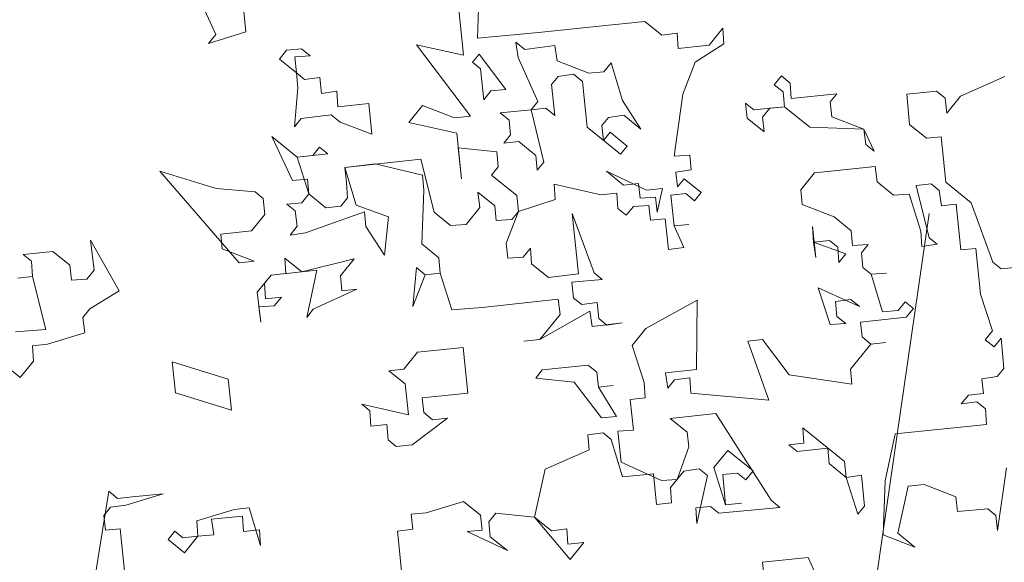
# Model space of a CAD drawing. Header units: millimetres. Extents: x 6487905018 to 6488192500, y 5882180700 to 5882375224.
# Tile 217 of 256: x 6488058046 to 6488058772, y 5882291105 to 5882291505. Entities that reach past the tile are written whole.
import ezdxf
from ezdxf.xclip import XClip

# ---------------------------------------------------------------- set-up
doc = ezdxf.new("R2010")
doc.units = ezdxf.units.MM
doc.header["$MEASUREMENT"] = 0
doc.header["$XCLIPFRAME"] = 2
doc.linetypes.add('L_0_09', pattern=[2500, 2000, -500])
doc.linetypes.add('Wipeout_Contour', pattern=[1000, 0, -1000])
doc.layers.add('drzewa_Nr_pióra__154', color=94, linetype='Continuous', lineweight=5)
doc.layers.add('Zamość 06.10._2_przewod_elektroenergetyczny___projektowany_lub_w_budowie__linia____ob__projektowany_Nr_pióra__1', color=7, linetype='Continuous', lineweight=0)
doc.layers.add('Mapa cyfrowa', color=7, linetype='Continuous')
doc.layers.add('Zamość 06.10._2_Mapa cyfrowa', color=7, linetype='Continuous')

# ---------------------------------------------------------------- blocks, each defined once
blk = doc.blocks.new('Rysunek_1_2')
at = {"color": 254, "linetype": 'Wipeout_Contour', "lineweight": 0, "ltscale": 70061284114.24681}
blk.add_wipeout([(6487915525.867126, 5882181505.900702), (6488146644.289524, 5882181505.900702), (6488146644.289524, 5882373115.540435), (6488107628.768834, 5882373115.540435), (6488107628.768834, 5882320263.490532), (6488101226.436201, 5882320263.490532), (6488101226.436201, 5882373115.540435), (6487915525.867126, 5882373115.540435)], dxfattribs=at).dxf.layer = 'Zamość 06.10._2_Mapa cyfrowa'
at = {"layer": 'Zamość 06.10._2_przewod_elektroenergetyczny___projektowany_lub_w_budowie__linia____ob__projektowany_Nr_pióra__1', "linetype": 'L_0_09', "flags": 128}
blk.add_lwpolyline([(6488054460, 5882297950), (6488056220, 5882299210), (6488059670, 5882297960), (6488052560, 5882248750), (6488032030.000001, 5882244930), (6488029080, 5882261360), (6488026000, 5882260550)], dxfattribs=at)

msp = doc.modelspace()

# ---------------------------------------------------------------- block references
at = {"layer": 'Mapa cyfrowa', "color": 22, "linetype": 'Continuous', "lineweight": 5}
ref = msp.add_blockref('Rysunek_1_2', (0, 0), dxfattribs=at)
XClip(ref).set_block_clipping_path([(6487915525.8671264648, 5882181505.9007024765), (6488146644.2895231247, 5882181505.9007024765), (6488146644.2895231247, 5882373115.5404348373), (6488107628.7688331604, 5882373115.5404348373), (6488107628.7688331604, 5882320263.4905319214), (6488101226.4362001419, 5882320263.4905319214), (6488101226.4362001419, 5882373115.5404348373), (6487915525.8671264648, 5882373115.5404348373)])

# ---------------------------------------------------------------- next in the draw order: linework, layer by layer
at = {"layer": 'drzewa_Nr_pióra__154', "linetype": 'Continuous'}
for p, q in [((6488058190.708037, 5882291494.451039), (6488058168.653056, 5882291543.222859)), ((6488058208.364461, 5882291541.794721), (6488058213.060604, 5882291496.334702)), ((6488058385.12029, 5882291531.551072), (6488058383.692151, 5882291491.839668)), ((6488058373.501183, 5882291479.300628), (6488058370.022558, 5882291512.974715)), ((6488058473.392895, 5882291500.68058), (6488058507.066982, 5882291504.159204)), ((6488058507.066982, 5882291504.159204), (6488058519.606023, 5882291493.968236)), ((6488058213.060604, 5882291496.334702), (6488058185.423832, 5882291487.949314)), ((6488058383.692151, 5882291491.839668), (6488058428.774728, 5882291496.071403)), ((6488058428.774728, 5882291496.071403), (6488058473.392895, 5882291500.68058)), ((6488058519.606023, 5882291493.968236), (6488058530.927546, 5882291495.563198)), ((6488058530.927546, 5882291495.563198), (6488058531.680655, 5882291484.15471)), ((6488058554.410665, 5882291486.502782), (6488058564.601634, 5882291499.041822)), ((6488058564.601634, 5882291499.041822), (6488058565.354743, 5882291487.633335)), ((6488058185.423832, 5882291487.949314), (6488058190.708037, 5882291494.451039)), ((6488058413.676995, 5882291477.495046), (6488058412.082034, 5882291488.816567)), ((6488058412.082034, 5882291488.816567), (6488058418.583758, 5882291483.532362)), ((6488058565.354743, 5882291487.633335), (6488058544.219696, 5882291473.963741)), ((6488058237.674276, 5882291476.330207), (6488058242.958483, 5882291482.831932)), ((6488058242.958483, 5882291482.831932), (6488058253.902561, 5882291483.962485)), ((6488058253.902561, 5882291483.962485), (6488058260.404286, 5882291478.678279)), ((6488058378.574769, 5882291434.305017), (6488058338.696541, 5882291486.766081)), ((6488058338.696541, 5882291486.766081), (6488058373.501183, 5882291479.300628)), ((6488058380.002908, 5882291474.016421), (6488058384.90967, 5882291480.053737)), ((6488058384.90967, 5882291480.053737), (6488058404.61658, 5882291454.011927)), ((6488058418.583758, 5882291483.532362), (6488058440.84936, 5882291486.257876)), ((6488058440.84936, 5882291486.257876), (6488058442.444321, 5882291474.936355)), ((6488058531.680655, 5882291484.15471), (6488058554.410665, 5882291486.502782)), ((6488058250.213317, 5882291466.139238), (6488058237.674276, 5882291476.330207)), ((6488058260.404286, 5882291478.678279), (6488058248.995798, 5882291477.925169)), ((6488058248.995798, 5882291477.925169), (6488058250.213317, 5882291466.139238)), ((6488058386.040223, 5882291469.109658), (6488058380.002908, 5882291474.016421)), ((6488058428.099699, 5882291444.95151), (6488058413.676995, 5882291477.495046)), ((6488058442.444321, 5882291474.936355), (6488058465.927441, 5882291465.875938)), ((6488058476.871519, 5882291467.006492), (6488058482.155725, 5882291473.508217)), ((6488058482.155725, 5882291473.508217), (6488058490.541113, 5882291445.871444)), ((6488058544.219696, 5882291473.963741), (6488058535.15928, 5882291450.480621)), ((6488058251.34387, 5882291455.19516), (6488058250.213317, 5882291466.139238)), ((6488058250.213317, 5882291466.139238), (6488058256.250633, 5882291461.232475)), ((6488058388.388295, 5882291446.379649), (6488058386.040223, 5882291469.109658)), ((6488058465.927441, 5882291465.875938), (6488058476.871519, 5882291467.006492)), ((6488058256.250633, 5882291461.232475), (6488058267.572155, 5882291462.827437)), ((6488058267.572155, 5882291462.827437), (6488058268.789674, 5882291451.041507)), ((6488058443.197431, 5882291463.527867), (6488058438.290668, 5882291457.490551)), ((6488058454.518952, 5882291465.122829), (6488058443.197431, 5882291463.527867)), ((6488058461.020678, 5882291459.838623), (6488058454.518952, 5882291465.122829)), ((6488058464.499302, 5882291426.164535), (6488058461.020678, 5882291459.838623)), ((6488058602.507456, 5882291457.437871), (6488058607.791662, 5882291463.939596)), ((6488058607.791662, 5882291463.939596), (6488058614.293387, 5882291458.65539)), ((6488058614.293387, 5882291458.65539), (6488058615.046497, 5882291447.246902)), ((6488058772.472859, 5882291463.509473), (6488058739.929324, 5882291449.086769)), ((6488058248.785179, 5882291426.427835), (6488058251.34387, 5882291455.19516)), ((6488058268.789674, 5882291451.041507), (6488058280.111196, 5882291452.636468)), ((6488058280.111196, 5882291452.636468), (6488058280.864305, 5882291441.227981)), ((6488058393.672501, 5882291452.881373), (6488058388.388295, 5882291446.379649)), ((6488058404.61658, 5882291454.011927), (6488058393.672501, 5882291452.881373)), ((6488058438.290668, 5882291457.490551), (6488058440.63874, 5882291434.760542)), ((6488058609.009181, 5882291452.153665), (6488058602.507456, 5882291457.437871)), ((6488058610.139734, 5882291441.209586), (6488058609.009181, 5882291452.153665)), ((6488058722.106077, 5882291452.776013), (6488058700.21792, 5882291450.514907)), ((6488058728.607802, 5882291447.491807), (6488058722.106077, 5882291452.776013)), ((6488058423.192936, 5882291438.914195), (6488058428.099699, 5882291444.95151)), ((6488058490.541113, 5882291445.871444), (6488058504.210707, 5882291424.736397)), ((6488058535.15928, 5882291450.480621), (6488058528.824379, 5882291404.731902)), ((6488058582.502961, 5882291432.824199), (6488058581.372409, 5882291443.768277)), ((6488058581.372409, 5882291443.768277), (6488058587.409724, 5882291438.861515)), ((6488058615.046497, 5882291447.246902), (6488058648.720585, 5882291450.725527)), ((6488058648.720585, 5882291450.725527), (6488058643.813823, 5882291444.688211)), ((6488058643.813823, 5882291444.688211), (6488058644.944375, 5882291433.744132)), ((6488058700.21792, 5882291450.514907), (6488058702.101583, 5882291428.162341)), ((6488058729.738356, 5882291436.547729), (6488058728.607802, 5882291447.491807)), ((6488058739.929324, 5882291449.086769), (6488058729.738356, 5882291436.547729)), ((6488058280.864305, 5882291441.227981), (6488058303.594315, 5882291443.576053)), ((6488058303.594315, 5882291443.576053), (6488058305.942387, 5882291420.846043)), ((6488058333.11475, 5882291429.608873), (6488058343.305719, 5882291442.147914)), ((6488058343.305719, 5882291442.147914), (6488058366.788838, 5882291433.087499)), ((6488058400.462927, 5882291436.566123), (6488058423.192936, 5882291438.914195)), ((6488058406.964651, 5882291431.281917), (6488058400.462927, 5882291436.566123)), ((6488058434.137014, 5882291440.044747), (6488058423.192936, 5882291438.914195)), ((6488058423.192936, 5882291438.914195), (6488058432.708877, 5882291400.333344)), ((6488058440.63874, 5882291434.760542), (6488058434.137014, 5882291440.044747)), ((6488058587.409724, 5882291438.861515), (6488058610.139734, 5882291441.209586)), ((6488058599.195656, 5882291440.079033), (6488058593.911449, 5882291433.577309)), ((6488058610.139734, 5882291441.209586), (6488058599.195656, 5882291440.079033)), ((6488058628.71609, 5882291426.111855), (6488058610.139734, 5882291441.209586)), ((6488058253.691941, 5882291432.46515), (6488058248.785179, 5882291426.427835)), ((6488058275.957542, 5882291435.190665), (6488058253.691941, 5882291432.46515)), ((6488058282.459267, 5882291429.906459), (6488058275.957542, 5882291435.190665)), ((6488058305.942387, 5882291420.846043), (6488058282.459267, 5882291429.906459)), ((6488058368.383801, 5882291421.765976), (6488058333.11475, 5882291429.608873)), ((6488058366.788838, 5882291433.087499), (6488058378.574769, 5882291434.305017)), ((6488058408.095204, 5882291420.337838), (6488058406.964651, 5882291431.281917)), ((6488058480.350143, 5882291433.332403), (6488058475.443381, 5882291427.295088)), ((6488058491.671666, 5882291434.927365), (6488058480.350143, 5882291433.332403)), ((6488058504.210707, 5882291424.736397), (6488058491.671666, 5882291434.927365)), ((6488058595.042003, 5882291422.63323), (6488058582.502961, 5882291432.824199)), ((6488058593.911449, 5882291433.577309), (6488058595.042003, 5882291422.63323)), ((6488058644.944375, 5882291433.744132), (6488058668.427495, 5882291424.683717)), ((6488058489.112974, 5882291406.16004), (6488058464.499302, 5882291426.164535)), ((6488058475.443381, 5882291427.295088), (6488058476.573934, 5882291416.351008)), ((6488058476.573934, 5882291416.351008), (6488058481.480697, 5882291422.388325)), ((6488058481.480697, 5882291422.388325), (6488058494.019737, 5882291412.197356)), ((6488058668.427495, 5882291424.683717), (6488058628.71609, 5882291426.111855)), ((6488058668.427495, 5882291424.683717), (6488058676.059772, 5882291408.455432)), ((6488058670.022456, 5882291413.362194), (6488058668.427495, 5882291424.683717)), ((6488058702.101583, 5882291428.162341), (6488058714.640624, 5882291417.971372)), ((6488058247.35704, 5882291386.71643), (6488058232.092485, 5882291419.172999)), ((6488058232.092485, 5882291419.172999), (6488058250.668841, 5882291404.075268)), ((6488058371.862425, 5882291388.091888), (6488058368.383801, 5882291421.765976)), ((6488058403.188441, 5882291414.300523), (6488058408.095204, 5882291420.337838)), ((6488058414.13252, 5882291415.431075), (6488058403.188441, 5882291414.300523)), ((6488058426.671561, 5882291405.240107), (6488058414.13252, 5882291415.431075)), ((6488058714.640624, 5882291417.971372), (6488058725.584702, 5882291419.101925)), ((6488058725.584702, 5882291419.101925), (6488058729.063327, 5882291385.427836)), ((6488058262.454773, 5882291405.292787), (6488058267.361535, 5882291411.330102)), ((6488058267.361535, 5882291411.330102), (6488058273.398851, 5882291406.42334)), ((6488058397.904235, 5882291407.798798), (6488058369.514353, 5882291410.821898)), ((6488058369.514353, 5882291410.821898), (6488058371.862425, 5882291388.091888)), ((6488058399.034788, 5882291396.854719), (6488058397.904235, 5882291407.798798)), ((6488058494.019737, 5882291412.197356), (6488058489.112974, 5882291406.16004)), ((6488058676.059772, 5882291408.455432), (6488058670.022456, 5882291413.362194)), ((6488058273.398851, 5882291406.42334), (6488058250.668841, 5882291404.075268)), ((6488058250.668841, 5882291404.075268), (6488058262.454773, 5882291405.292787)), ((6488058250.668841, 5882291404.075268), (6488058259.431672, 5882291376.902905)), ((6488058285.937892, 5882291396.23237), (6488058341.877581, 5882291402.43651)), ((6488058341.877581, 5882291402.43651), (6488058351.85793, 5882291363.478216)), ((6488058427.802114, 5882291394.296028), (6488058426.671561, 5882291405.240107)), ((6488058432.708877, 5882291400.333344), (6488058427.802114, 5882291394.296028)), ((6488058528.824379, 5882291404.731902), (6488058540.232866, 5882291405.485011)), ((6488058540.232866, 5882291405.485011), (6488058541.36342, 5882291394.540933)), ((6488058149.646577, 5882291393.639394), (6488058190.952943, 5882291380.889733)), ((6488058208.101161, 5882291326.080598), (6488058149.646577, 5882291393.639394)), ((6488058308.203492, 5882291398.957886), (6488058285.937892, 5882291396.23237)), ((6488058285.937892, 5882291396.23237), (6488058294.323279, 5882291368.595598)), ((6488058287.068445, 5882291385.288292), (6488058285.937892, 5882291396.23237)), ((6488058343.095099, 5882291390.650579), (6488058308.203492, 5882291398.957886)), ((6488058394.128026, 5882291390.817403), (6488058399.034788, 5882291396.854719)), ((6488058491.461046, 5882291383.43003), (6488058478.922006, 5882291393.620999)), ((6488058478.922006, 5882291393.620999), (6488058508.442441, 5882291379.65382)), ((6488058541.36342, 5882291394.540933), (6488058530.041898, 5882291392.945971)), ((6488058530.041898, 5882291392.945971), (6488058531.17245, 5882291382.001892)), ((6488058676.812882, 5882291397.046944), (6488058632.194715, 5882291392.437766)), ((6488058678.407845, 5882291385.725422), (6488058676.812882, 5882291397.046944)), ((6488058258.30112, 5882291387.846983), (6488058247.35704, 5882291386.71643)), ((6488058259.431672, 5882291376.902905), (6488058258.30112, 5882291387.846983)), ((6488058344.225653, 5882291379.706501), (6488058343.095099, 5882291390.650579)), ((6488058412.704382, 5882291375.719671), (6488058394.128026, 5882291390.817403)), ((6488058531.17245, 5882291382.001892), (6488058536.079213, 5882291388.039208)), ((6488058536.079213, 5882291388.039208), (6488058548.618254, 5882291377.848239)), ((6488058632.194715, 5882291392.437766), (6488058622.003746, 5882291379.898726)), ((6488058690.482476, 5882291375.911897), (6488058678.407845, 5882291385.725422)), ((6488058190.952943, 5882291380.889733), (6488058219.720268, 5882291378.331042)), ((6488058219.720268, 5882291378.331042), (6488058225.757585, 5882291373.424279)), ((6488058287.821554, 5882291373.879805), (6488058287.068445, 5882291385.288292)), ((6488058342.797514, 5882291339.995096), (6488058344.225653, 5882291379.706501)), ((6488058474.768353, 5882291376.175196), (6488058440.341154, 5882291384.105059)), ((6488058440.341154, 5882291384.105059), (6488058441.094264, 5882291372.696571)), ((6488058502.405125, 5882291384.560583), (6488058491.461046, 5882291383.43003)), ((6488058503.535678, 5882291373.616505), (6488058502.405125, 5882291384.560583)), ((6488058508.442441, 5882291379.65382), (6488058520.228372, 5882291380.871339)), ((6488058520.228372, 5882291380.871339), (6488058516.074718, 5882291363.425536)), ((6488058622.003746, 5882291379.898726), (6488058623.134299, 5882291368.954647)), ((6488058718.119248, 5882291384.297284), (6488058707.17517, 5882291383.166731)), ((6488058707.17517, 5882291383.166731), (6488058716.69111, 5882291344.585879)), ((6488058724.156564, 5882291379.390521), (6488058718.119248, 5882291384.297284)), ((6488058725.751526, 5882291368.068999), (6488058724.156564, 5882291379.390521)), ((6488058729.063327, 5882291385.427836), (6488058747.639684, 5882291370.330105)), ((6488058225.757585, 5882291373.424279), (6488058226.975102, 5882291361.638349)), ((6488058254.147467, 5882291370.401179), (6488058259.431672, 5882291376.902905)), ((6488058259.431672, 5882291376.902905), (6488058271.970713, 5882291366.711935)), ((6488058282.914792, 5882291367.842488), (6488058287.821554, 5882291373.879805)), ((6488058385.532019, 5882291366.956841), (6488058383.937057, 5882291378.278362)), ((6488058383.937057, 5882291378.278362), (6488058396.476097, 5882291368.087394)), ((6488058413.921901, 5882291363.933741), (6488058412.704382, 5882291375.719671)), ((6488058441.094264, 5882291372.696571), (6488058413.921901, 5882291363.933741)), ((6488058486.554283, 5882291377.392715), (6488058474.768353, 5882291376.175196)), ((6488058487.307393, 5882291365.984227), (6488058486.554283, 5882291377.392715)), ((6488058514.944165, 5882291374.369615), (6488058503.535678, 5882291373.616505)), ((6488058516.074718, 5882291363.425536), (6488058514.944165, 5882291374.369615)), ((6488058537.209766, 5882291377.095129), (6488058526.265688, 5882291375.964577)), ((6488058526.265688, 5882291375.964577), (6488058528.613759, 5882291353.234567)), ((6488058543.711491, 5882291371.810924), (6488058537.209766, 5882291377.095129)), ((6488058548.618254, 5882291377.848239), (6488058543.711491, 5882291371.810924)), ((6488058701.890964, 5882291376.665006), (6488058690.482476, 5882291375.911897)), ((6488058710.653794, 5882291349.492642), (6488058701.890964, 5882291376.665006)), ((6488058243.203387, 5882291369.270626), (6488058254.147467, 5882291370.401179)), ((6488058249.240704, 5882291364.363864), (6488058243.203387, 5882291369.270626)), ((6488058250.835666, 5882291353.042341), (6488058249.240704, 5882291364.363864)), ((6488058271.970713, 5882291366.711935), (6488058282.914792, 5882291367.842488)), ((6488058294.323279, 5882291368.595598), (6488058318.183842, 5882291359.999591)), ((6488058375.341049, 5882291354.4178), (6488058385.532019, 5882291366.956841)), ((6488058396.476097, 5882291368.087394), (6488058397.60665, 5882291357.143314)), ((6488058413.921901, 5882291363.933741), (6488058404.861485, 5882291340.450621)), ((6488058409.015138, 5882291357.896424), (6488058413.921901, 5882291363.933741)), ((6488058493.344709, 5882291361.077464), (6488058487.307393, 5882291365.984227)), ((6488058498.628915, 5882291367.579188), (6488058493.344709, 5882291361.077464)), ((6488058510.037403, 5882291368.332298), (6488058498.628915, 5882291367.579188)), ((6488058511.167955, 5882291357.38822), (6488058510.037403, 5882291368.332298)), ((6488058623.134299, 5882291368.954647), (6488058646.617418, 5882291359.894231)), ((6488058736.695604, 5882291369.199552), (6488058725.751526, 5882291368.068999)), ((6488058740.17423, 5882291335.525464), (6488058736.695604, 5882291369.199552)), ((6488058747.639684, 5882291370.330105), (6488058763.657349, 5882291326.465048)), ((6488058226.975102, 5882291361.638349), (6488058217.161577, 5882291349.563717)), ((6488058300.360595, 5882291363.688835), (6488058256.872981, 5882291348.135579)), ((6488058301.491148, 5882291352.744757), (6488058300.360595, 5882291363.688835)), ((6488058318.183842, 5882291359.999591), (6488058315.160742, 5882291331.609709)), ((6488058351.85793, 5882291363.478216), (6488058363.932562, 5882291353.66469)), ((6488058397.60665, 5882291357.143314), (6488058409.015138, 5882291357.896424)), ((6488058458.242482, 5882291317.887435), (6488058453.633305, 5882291362.505602)), ((6488058453.633305, 5882291362.505602), (6488058469.65097, 5882291318.640545)), ((6488058522.112035, 5882291358.518773), (6488058511.167955, 5882291357.38822)), ((6488058524.460106, 5882291335.788763), (6488058522.112035, 5882291358.518773)), ((6488058646.617418, 5882291359.894231), (6488058659.156459, 5882291349.703262)), ((6488058217.161577, 5882291349.563717), (6488058194.431567, 5882291347.215646)), ((6488058245.551459, 5882291346.540617), (6488058250.835666, 5882291353.042341)), ((6488058315.160742, 5882291331.609709), (6488058301.491148, 5882291352.744757)), ((6488058363.932562, 5882291353.66469), (6488058375.341049, 5882291354.4178)), ((6488058528.613759, 5882291353.234567), (6488058539.557837, 5882291354.36512)), ((6488058539.557837, 5882291354.36512), (6488058528.613759, 5882291353.234567)), ((6488058528.613759, 5882291353.234567), (6488058535.781628, 5882291337.383725)), ((6488058633.114649, 5882291329.996352), (6488058630.766577, 5882291352.726362)), ((6488058630.766577, 5882291352.726362), (6488058631.519687, 5882291341.317875)), ((6488058659.156459, 5882291349.703262), (6488058660.287012, 5882291338.759183)), ((6488058711.406904, 5882291338.084155), (6488058710.653794, 5882291349.492642)), ((6488058101.04158, 5882291320.551487), (6488058098.316066, 5882291342.817087)), ((6488058098.316066, 5882291342.817087), (6488058119.617937, 5882291305.453754)), ((6488058194.431567, 5882291347.215646), (6488058195.56212, 5882291336.271566)), ((6488058256.872981, 5882291348.135579), (6488058245.551459, 5882291346.540617)), ((6488058643.305617, 5882291342.535393), (6488058631.519687, 5882291341.317875)), ((6488058649.342934, 5882291337.628631), (6488058643.305617, 5882291342.535393)), ((6488058716.69111, 5882291344.585879), (6488058722.728426, 5882291339.679117)), ((6488058195.56212, 5882291336.271566), (6488058219.045239, 5882291327.211151)), ((6488058355.336555, 5882291329.804128), (6488058342.797514, 5882291339.995096)), ((6488058404.861485, 5882291340.450621), (6488058405.992038, 5882291329.506542)), ((6488058417.400525, 5882291330.259652), (6488058422.684731, 5882291336.761376)), ((6488058422.684731, 5882291336.761376), (6488058423.437841, 5882291325.352889)), ((6488058535.781628, 5882291337.383725), (6488058524.460106, 5882291335.788763)), ((6488058631.519687, 5882291341.317875), (6488058633.114649, 5882291329.996352)), ((6488058631.519687, 5882291341.317875), (6488058655.380249, 5882291332.721868)), ((6488058650.096044, 5882291326.220142), (6488058649.342934, 5882291337.628631)), ((6488058660.287012, 5882291338.759183), (6488058671.695499, 5882291339.512293)), ((6488058671.695499, 5882291339.512293), (6488058666.788737, 5882291333.474977)), ((6488058722.728426, 5882291339.679117), (6488058711.406904, 5882291338.084155)), ((6488058751.118308, 5882291336.656016), (6488058740.17423, 5882291335.525464)), ((6488058754.596932, 5882291302.981929), (6488058751.118308, 5882291336.656016)), ((6488058048.791136, 5882291332.170593), (6488058070.679293, 5882291334.4317)), ((6488058054.828451, 5882291327.263831), (6488058048.791136, 5882291332.170593)), ((6488058070.679293, 5882291334.4317), (6488058083.218333, 5882291324.24073)), ((6488058242.528359, 5882291318.150735), (6488058241.775249, 5882291329.559222)), ((6488058241.775249, 5882291329.559222), (6488058254.31429, 5882291319.368254)), ((6488058254.31429, 5882291319.368254), (6488058292.895142, 5882291328.884194)), ((6488058292.895142, 5882291328.884194), (6488058282.704172, 5882291316.345153)), ((6488058356.089664, 5882291318.395639), (6488058355.336555, 5882291329.804128)), ((6488058405.992038, 5882291329.506542), (6488058417.400525, 5882291330.259652)), ((6488058655.380249, 5882291332.721868), (6488058650.096044, 5882291326.220142)), ((6488058666.788737, 5882291333.474977), (6488058667.91929, 5882291322.530898)), ((6488058055.581561, 5882291315.855343), (6488058054.828451, 5882291327.263831)), ((6488058083.218333, 5882291324.24073), (6488058084.348886, 5882291313.296652)), ((6488058095.757374, 5882291314.049762), (6488058101.04158, 5882291320.551487)), ((6488058219.045239, 5882291327.211151), (6488058208.101161, 5882291326.080598)), ((6488058265.258368, 5882291320.498806), (6488058231.58428, 5882291317.020182)), ((6488058257.792914, 5882291285.694165), (6488058265.258368, 5882291320.498806)), ((6488058336.08517, 5882291293.781967), (6488058338.643861, 5882291322.549293)), ((6488058338.643861, 5882291322.549293), (6488058345.145586, 5882291317.265087)), ((6488058423.437841, 5882291325.352889), (6488058435.976882, 5882291315.161921)), ((6488058667.91929, 5882291322.530898), (6488058673.956606, 5882291317.624136)), ((6488058763.657349, 5882291326.465048), (6488058769.694665, 5882291321.558285)), ((6488058769.694665, 5882291321.558285), (6488058781.480596, 5882291322.775804)), ((6488058055.581561, 5882291315.855343), (6488058044.637483, 5882291314.724791)), ((6488058044.637483, 5882291314.724791), (6488058055.581561, 5882291315.855343)), ((6488058065.561911, 5882291276.897049), (6488058055.581561, 5882291315.855343)), ((6488058084.348886, 5882291313.296652), (6488058095.757374, 5882291314.049762)), ((6488058221.393312, 5882291304.481141), (6488058231.58428, 5882291317.020182)), ((6488058231.58428, 5882291317.020182), (6488058226.677518, 5882291310.982866)), ((6488058231.58428, 5882291317.020182), (6488058242.528359, 5882291318.150735)), ((6488058282.704172, 5882291316.345153), (6488058283.834725, 5882291305.401074)), ((6488058345.145586, 5882291317.265087), (6488058336.08517, 5882291293.781967)), ((6488058356.089664, 5882291318.395639), (6488058345.145586, 5882291317.265087)), ((6488058345.145586, 5882291317.265087), (6488058356.089664, 5882291318.395639)), ((6488058364.852495, 5882291291.223276), (6488058356.089664, 5882291318.395639)), ((6488058435.976882, 5882291315.161921), (6488058458.242482, 5882291317.887435)), ((6488058475.688286, 5882291313.733782), (6488058453.33572, 5882291311.85012)), ((6488058469.65097, 5882291318.640545), (6488058475.688286, 5882291313.733782)), ((6488058673.956606, 5882291317.624136), (6488058685.365093, 5882291318.377245)), ((6488058685.365093, 5882291318.377245), (6488058673.956606, 5882291317.624136)), ((6488058673.956606, 5882291317.624136), (6488058682.341993, 5882291289.987363)), ((6488058226.677518, 5882291310.982866), (6488058227.430627, 5882291299.574378)), ((6488058294.778804, 5882291306.531628), (6488058262.699677, 5882291291.731481)), ((6488058283.834725, 5882291305.401074), (6488058294.778804, 5882291306.531628)), ((6488058453.33572, 5882291311.85012), (6488058454.553238, 5882291300.064188)), ((6488058643.761143, 5882291280.471422), (6488058634.998311, 5882291307.643786)), ((6488058634.998311, 5882291307.643786), (6488058665.360599, 5882291293.763573)), ((6488058119.617937, 5882291305.453754), (6488058098.01848, 5882291292.161604)), ((6488058224.118827, 5882291282.215541), (6488058221.393312, 5882291304.481141)), ((6488058227.430627, 5882291299.574378), (6488058239.216558, 5882291300.791897)), ((6488058239.216558, 5882291300.791897), (6488058233.932352, 5882291294.290173)), ((6488058443.144751, 5882291299.311079), (6488058387.205062, 5882291293.106939)), ((6488058444.739713, 5882291287.989556), (6488058443.144751, 5882291299.311079)), ((6488058454.553238, 5882291300.064188), (6488058460.590554, 5882291295.157426)), ((6488058658.858874, 5882291299.047779), (6488058647.537352, 5882291297.452817)), ((6488058665.360599, 5882291293.763573), (6488058658.858874, 5882291299.047779)), ((6488058763.359763, 5882291275.809565), (6488058754.596932, 5882291302.981929)), ((6488058098.01848, 5882291292.161604), (6488058092.734274, 5882291285.65988)), ((6488058233.932352, 5882291294.290173), (6488058222.523865, 5882291293.537063)), ((6488058222.523865, 5882291293.537063), (6488058224.118827, 5882291282.215541)), ((6488058262.699677, 5882291291.731481), (6488058257.792914, 5882291285.694165)), ((6488058387.205062, 5882291293.106939), (6488058364.852495, 5882291291.223276)), ((6488058460.590554, 5882291295.157426), (6488058471.912076, 5882291296.752388)), ((6488058471.912076, 5882291296.752388), (6488058473.129595, 5882291284.966456)), ((6488058545.761977, 5882291298.42543), (6488058507.934237, 5882291277.501002)), ((6488058545.086949, 5882291247.305539), (6488058545.761977, 5882291298.42543)), ((6488058647.537352, 5882291297.452817), (6488058648.667905, 5882291286.508739)), ((6488058693.750481, 5882291290.740473), (6488058699.034687, 5882291297.242198)), ((6488058699.034687, 5882291297.242198), (6488058705.072003, 5882291292.335435)), ((6488058705.072003, 5882291292.335435), (6488058699.787797, 5882291285.83371)), ((6488058092.734274, 5882291285.65988), (6488058094.329236, 5882291274.338358)), ((6488058466.62787, 5882291290.250663), (6488058429.641981, 5882291269.4132)), ((6488058429.641981, 5882291269.4132), (6488058444.739713, 5882291287.989556)), ((6488058468.222832, 5882291278.929141), (6488058466.62787, 5882291290.250663)), ((6488058473.129595, 5882291284.966456), (6488058479.16691, 5882291280.059693)), ((6488058648.667905, 5882291286.508739), (6488058655.16963, 5882291281.224532)), ((6488058699.787797, 5882291285.83371), (6488058666.113708, 5882291282.355085)), ((6488058682.341993, 5882291289.987363), (6488058693.750481, 5882291290.740473)), ((6488058043.209344, 5882291275.013386), (6488058065.561911, 5882291276.897049)), ((6488058490.488433, 5882291281.654655), (6488058468.222832, 5882291278.929141)), ((6488058479.16691, 5882291280.059693), (6488058490.488433, 5882291281.654655)), ((6488058507.934237, 5882291277.501002), (6488058497.743267, 5882291264.961962)), ((6488058655.16963, 5882291281.224532), (6488058643.761143, 5882291280.471422)), ((6488058666.113708, 5882291282.355085), (6488058667.244262, 5882291271.411007)), ((6488058094.329236, 5882291274.338358), (6488058066.692464, 5882291265.952971)), ((6488058667.244262, 5882291271.411007), (6488058673.745986, 5882291266.126801)), ((6488058758.075558, 5882291269.30784), (6488058763.359763, 5882291275.809565)), ((6488058769.861488, 5882291270.525359), (6488058764.577282, 5882291264.023634)), ((6488058771.745152, 5882291248.172792), (6488058769.861488, 5882291270.525359)), ((6488058066.692464, 5882291265.952971), (6488058055.748385, 5882291264.822417)), ((6488058055.748385, 5882291264.822417), (6488058056.501494, 5882291253.413929)), ((6488058339.563795, 5882291260.10788), (6488058373.237883, 5882291263.586504)), ((6488058373.237883, 5882291263.586504), (6488058376.716508, 5882291229.912416)), ((6488058429.641981, 5882291269.4132), (6488058417.85605, 5882291268.195682)), ((6488058417.85605, 5882291268.195682), (6488058429.641981, 5882291269.4132)), ((6488058497.743267, 5882291264.961962), (6488058506.506098, 5882291237.789598)), ((6488058593.858769, 5882291269.36052), (6488058582.91469, 5882291268.229967)), ((6488058582.91469, 5882291268.229967), (6488058598.467947, 5882291224.742353)), ((6488058613.565679, 5882291243.318709), (6488058593.858769, 5882291269.36052)), ((6488058673.745986, 5882291266.126801), (6488058658.648254, 5882291247.550444)), ((6488058673.745986, 5882291266.126801), (6488058684.690065, 5882291267.257354)), ((6488058684.690065, 5882291267.257354), (6488058673.745986, 5882291266.126801)), ((6488058764.577282, 5882291264.023634), (6488058758.075558, 5882291269.30784)), ((6488058329.372826, 5882291247.568838), (6488058339.563795, 5882291260.10788)), ((6488058056.501494, 5882291253.413929), (6488058046.687969, 5882291241.339297)), ((6488058158.654312, 5882291252.905725), (6488058199.960679, 5882291240.156065)), ((6488058161.002384, 5882291230.175715), (6488058158.654312, 5882291252.905725)), ((6488058431.525643, 5882291247.060634), (6488058465.199732, 5882291250.539259)), ((6488058465.199732, 5882291250.539259), (6488058471.701457, 5882291245.255053)), ((6488058766.838388, 5882291242.135477), (6488058771.745152, 5882291248.172792)), ((6488058046.687969, 5882291241.339297), (6488058040.650653, 5882291246.24606)), ((6488058318.428747, 5882291246.438286), (6488058329.372826, 5882291247.568838)), ((6488058330.503379, 5882291236.62476), (6488058318.428747, 5882291246.438286)), ((6488058426.61888, 5882291241.023318), (6488058431.525643, 5882291247.060634)), ((6488058455.008763, 5882291238.000218), (6488058426.61888, 5882291241.023318)), ((6488058471.701457, 5882291245.255053), (6488058472.832009, 5882291234.310974)), ((6488058522.356939, 5882291244.957467), (6488058545.086949, 5882291247.305539)), ((6488058523.951901, 5882291233.635945), (6488058522.356939, 5882291244.957467)), ((6488058540.180186, 5882291241.268223), (6488058528.858665, 5882291239.673262)), ((6488058540.933296, 5882291229.859735), (6488058540.180186, 5882291241.268223)), ((6488058659.778808, 5882291236.606365), (6488058613.565679, 5882291243.318709)), ((6488058658.648254, 5882291247.550444), (6488058659.778808, 5882291236.606365)), ((6488058755.516867, 5882291240.540515), (6488058766.838388, 5882291242.135477)), ((6488058756.647419, 5882291229.596436), (6488058755.516867, 5882291240.540515)), ((6488058199.960679, 5882291240.156065), (6488058202.30875, 5882291217.426055)), ((6488058332.85145, 5882291213.894751), (6488058330.503379, 5882291236.62476)), ((6488058475.180081, 5882291211.580964), (6488058455.008763, 5882291238.000218)), ((6488058472.832009, 5882291234.310974), (6488058483.776089, 5882291235.441526)), ((6488058483.776089, 5882291235.441526), (6488058472.832009, 5882291234.310974)), ((6488058472.832009, 5882291234.310974), (6488058486.12416, 5882291212.711517)), ((6488058506.506098, 5882291237.789598), (6488058507.259208, 5882291226.381111)), ((6488058528.858665, 5882291239.673262), (6488058523.951901, 5882291233.635945)), ((6488058202.30875, 5882291217.426055), (6488058161.002384, 5882291230.175715)), ((6488058376.716508, 5882291229.912416), (6488058343.042419, 5882291226.433791)), ((6488058343.042419, 5882291226.433791), (6488058344.172973, 5882291215.489713)), ((6488058507.259208, 5882291226.381111), (6488058496.315129, 5882291225.250558)), ((6488058598.467947, 5882291224.742353), (6488058540.933296, 5882291229.859735)), ((6488058740.419134, 5882291221.964158), (6488058745.703341, 5882291228.465883)), ((6488058745.703341, 5882291228.465883), (6488058756.647419, 5882291229.596436)), ((6488058304.461568, 5882291216.91785), (6488058298.424253, 5882291221.824614)), ((6488058298.424253, 5882291221.824614), (6488058332.85145, 5882291213.894751)), ((6488058496.315129, 5882291225.250558), (6488058498.6632, 5882291202.520548)), ((6488058751.740657, 5882291223.55912), (6488058740.419134, 5882291221.964158)), ((6488058758.242381, 5882291218.274914), (6488058751.740657, 5882291223.55912)), ((6488058305.214678, 5882291205.509363), (6488058304.461568, 5882291216.91785)), ((6488058344.172973, 5882291215.489713), (6488058350.674697, 5882291210.205506)), ((6488058486.12416, 5882291212.711517), (6488058475.180081, 5882291211.580964)), ((6488058525.835565, 5882291211.283379), (6488058559.509652, 5882291214.762004)), ((6488058559.509652, 5882291214.762004), (6488058600.14099, 5882291150.892452)), ((6488058758.995491, 5882291206.866426), (6488058758.242381, 5882291218.274914)), ((6488058317.000608, 5882291206.726881), (6488058305.214678, 5882291205.509363)), ((6488058317.753718, 5882291195.318394), (6488058317.000608, 5882291206.726881)), ((6488058361.618775, 5882291211.33606), (6488058335.576965, 5882291191.629149)), ((6488058350.674697, 5882291210.205506), (6488058361.618775, 5882291211.33606)), ((6488058538.374605, 5882291201.09241), (6488058525.835565, 5882291211.283379)), ((6488058624.299138, 5882291192.951927), (6488058623.546028, 5882291204.360415)), ((6488058623.546028, 5882291204.360415), (6488058654.197017, 5882291179.449158)), ((6488058725.321403, 5882291203.387802), (6488058758.995491, 5882291206.866426)), ((6488058476.310635, 5882291200.636886), (6488058464.989112, 5882291199.041924)), ((6488058464.989112, 5882291199.041924), (6488058466.119665, 5882291188.097845)), ((6488058482.34795, 5882291195.730123), (6488058476.310635, 5882291200.636886)), ((6488058498.6632, 5882291202.520548), (6488058487.254713, 5882291201.767439)), ((6488058487.254713, 5882291201.767439), (6488058489.602785, 5882291179.037429)), ((6488058539.505157, 5882291190.148332), (6488058538.374605, 5882291201.09241)), ((6488058684.18186, 5882291165.104536), (6488058691.647314, 5882291199.909177)), ((6488058691.647314, 5882291199.909177), (6488058725.321403, 5882291203.387802)), ((6488058323.791035, 5882291190.411631), (6488058317.753718, 5882291195.318394)), ((6488058335.576965, 5882291191.629149), (6488058323.791035, 5882291190.411631)), ((6488058490.733337, 5882291168.09335), (6488058482.34795, 5882291195.730123)), ((6488058530.909151, 5882291166.287768), (6488058539.505157, 5882291190.148332)), ((6488058613.355059, 5882291191.821375), (6488058624.299138, 5882291192.951927)), ((6488058619.392375, 5882291186.914612), (6488058613.355059, 5882291191.821375)), ((6488058466.119665, 5882291188.097845), (6488058433.57613, 5882291173.675141)), ((6488058558.081514, 5882291175.0506), (6488058568.272483, 5882291187.589641)), ((6488058568.272483, 5882291187.589641), (6488058586.84884, 5882291172.491908)), ((6488058642.122385, 5882291189.262684), (6488058619.392375, 5882291186.914612)), ((6488058642.875494, 5882291177.854196), (6488058642.122385, 5882291189.262684)), ((6488058489.602785, 5882291179.037429), (6488058519.500663, 5882291165.534659)), ((6488058655.414535, 5882291167.663227), (6488058642.875494, 5882291177.854196)), ((6488058654.197017, 5882291179.449158), (6488058655.414535, 5882291167.663227)), ((6488058433.57613, 5882291173.675141), (6488058425.733232, 5882291138.406092)), ((6488058513.463347, 5882291170.441422), (6488058490.733337, 5882291168.09335)), ((6488058515.811419, 5882291147.711412), (6488058513.463347, 5882291170.441422)), ((6488058535.815913, 5882291172.325085), (6488058526.002388, 5882291160.250453)), ((6488058547.137436, 5882291173.920047), (6488058535.815913, 5882291172.325085)), ((6488058545.331854, 5882291133.744233), (6488058553.174751, 5882291169.013284)), ((6488058553.174751, 5882291169.013284), (6488058547.137436, 5882291173.920047)), ((6488058566.466902, 5882291147.413827), (6488058558.081514, 5882291175.0506)), ((6488058575.527318, 5882291170.896947), (6488058564.583239, 5882291169.766394)), ((6488058564.583239, 5882291169.766394), (6488058566.466902, 5882291147.413827)), ((6488058581.564633, 5882291165.990184), (6488058575.527318, 5882291170.896947)), ((6488058586.84884, 5882291172.491908), (6488058581.564633, 5882291165.990184)), ((6488058655.414535, 5882291167.663227), (6488058666.736057, 5882291169.258189)), ((6488058666.736057, 5882291169.258189), (6488058669.084128, 5882291146.528179)), ((6488058773.795638, 5882291174.7873), (6488058767.083293, 5882291128.574171)), ((6488058519.500663, 5882291165.534659), (6488058530.909151, 5882291166.287768)), ((6488058664.177365, 5882291140.490864), (6488058655.414535, 5882291167.663227)), ((6488058682.753722, 5882291125.393131), (6488058684.18186, 5882291165.104536)), ((6488058701.163255, 5882291161.328326), (6488058693.697801, 5882291126.523685)), ((6488058712.949185, 5882291162.545844), (6488058701.163255, 5882291161.328326)), ((6488058736.432305, 5882291153.485429), (6488058712.949185, 5882291162.545844)), ((6488058101.53139, 5882291093.428876), (6488058111.932979, 5882291157.465251)), ((6488058111.932979, 5882291157.465251), (6488058118.434704, 5882291152.181046)), ((6488058118.434704, 5882291152.181046), (6488058129.378782, 5882291153.311598)), ((6488058152.108792, 5882291155.65967), (6488058124.472019, 5882291147.274282)), ((6488058129.378782, 5882291153.311598), (6488058152.108792, 5882291155.65967)), ((6488058526.002388, 5882291160.250453), (6488058526.755498, 5882291148.841966)), ((6488058737.562859, 5882291142.54135), (6488058736.432305, 5882291153.485429)), ((6488058124.472019, 5882291147.274282), (6488058113.150497, 5882291145.67932)), ((6488058373.482788, 5882291150.025198), (6488058345.846016, 5882291141.639811)), ((6488058386.021829, 5882291139.834229), (6488058373.482788, 5882291150.025198)), ((6488058526.755498, 5882291148.841966), (6488058515.811419, 5882291147.711412)), ((6488058555.522823, 5882291146.283274), (6488058544.578744, 5882291145.152721)), ((6488058561.560139, 5882291141.376512), (6488058555.522823, 5882291146.283274)), ((6488058566.466902, 5882291147.413827), (6488058578.252832, 5882291148.631346)), ((6488058578.252832, 5882291148.631346), (6488058566.466902, 5882291147.413827)), ((6488058600.14099, 5882291150.892452), (6488058606.642715, 5882291145.608246)), ((6488058669.084128, 5882291146.528179), (6488058664.177365, 5882291140.490864)), ((6488058113.150497, 5882291145.67932), (6488058108.243734, 5882291139.642004)), ((6488058108.243734, 5882291139.642004), (6488058109.374288, 5882291128.697926)), ((6488058176.722465, 5882291135.655175), (6488058204.359237, 5882291144.040563)), ((6488058210.396553, 5882291139.1338), (6488058187.666543, 5882291136.785728)), ((6488058204.359237, 5882291144.040563), (6488058215.303315, 5882291145.171116)), ((6488058211.149662, 5882291127.725312), (6488058210.396553, 5882291139.1338)), ((6488058215.303315, 5882291145.171116), (6488058223.688704, 5882291117.534343)), ((6488058345.846016, 5882291141.639811), (6488058334.901937, 5882291140.509258)), ((6488058334.901937, 5882291140.509258), (6488058336.03249, 5882291129.565179)), ((6488058387.152382, 5882291128.890151), (6488058386.021829, 5882291139.834229)), ((6488058397.34335, 5882291141.429192), (6488058392.059145, 5882291134.927466)), ((6488058425.733232, 5882291138.406092), (6488058397.34335, 5882291141.429192)), ((6488058544.578744, 5882291145.152721), (6488058545.331854, 5882291133.744233)), ((6488058606.642715, 5882291145.608246), (6488058561.560139, 5882291141.376512)), ((6488058759.915424, 5882291144.425013), (6488058737.562859, 5882291142.54135)), ((6488058765.952741, 5882291139.51825), (6488058759.915424, 5882291144.425013)), ((6488058767.083293, 5882291128.574171), (6488058765.952741, 5882291139.51825)), ((6488058177.475574, 5882291124.246688), (6488058176.722465, 5882291135.655175)), ((6488058187.666543, 5882291136.785728), (6488058189.261505, 5882291125.464206)), ((6488058392.059145, 5882291134.927466), (6488058393.189697, 5882291123.983388)), ((6488058425.733232, 5882291138.406092), (6488058438.272273, 5882291128.215122)), ((6488058451.941867, 5882291107.080074), (6488058425.733232, 5882291138.406092)), ((6488058109.374288, 5882291128.697926), (6488058120.318367, 5882291129.828479)), ((6488058120.318367, 5882291129.828479), (6488058123.796991, 5882291096.15439)), ((6488058155.587417, 5882291121.985581), (6488058160.49418, 5882291128.022898)), ((6488058160.49418, 5882291128.022898), (6488058166.531495, 5882291123.116135)), ((6488058189.261505, 5882291125.464206), (6488058177.475574, 5882291124.246688)), ((6488058222.935594, 5882291128.942831), (6488058211.149662, 5882291127.725312)), ((6488058223.688704, 5882291117.534343), (6488058222.935594, 5882291128.942831)), ((6488058336.03249, 5882291129.565179), (6488058324.710968, 5882291127.970218)), ((6488058324.710968, 5882291127.970218), (6488058329.320146, 5882291083.35205)), ((6488058376.208303, 5882291127.759598), (6488058387.152382, 5882291128.890151)), ((6488058405.728738, 5882291113.792418), (6488058376.208303, 5882291127.759598)), ((6488058438.272273, 5882291128.215122), (6488058449.593796, 5882291129.810084)), ((6488058449.593796, 5882291129.810084), (6488058450.346905, 5882291118.401597)), ((6488058706.236841, 5882291116.332716), (6488058682.753722, 5882291125.393131)), ((6488058693.697801, 5882291126.523685), (6488058706.236841, 5882291116.332716)), ((6488058167.662048, 5882291112.172056), (6488058155.587417, 5882291121.985581)), ((6488058166.531495, 5882291123.116135), (6488058177.475574, 5882291124.246688)), ((6488058177.475574, 5882291124.246688), (6488058167.662048, 5882291112.172056)), ((6488058393.189697, 5882291123.983388), (6488058405.728738, 5882291113.792418)), ((6488058450.346905, 5882291118.401597), (6488058462.132836, 5882291119.619115)), ((6488058462.132836, 5882291119.619115), (6488058451.941867, 5882291107.080074)), ((6488058593.806089, 5882291105.143732), (6488058627.480177, 5882291108.622356)), ((6488058595.023608, 5882291093.3578), (6488058593.806089, 5882291105.143732)), ((6488058627.480177, 5882291108.622356), (6488058642.36729, 5882291075.701378))]:
    msp.add_line(p, q, dxfattribs=at)

doc.saveas('drawing.dxf')
